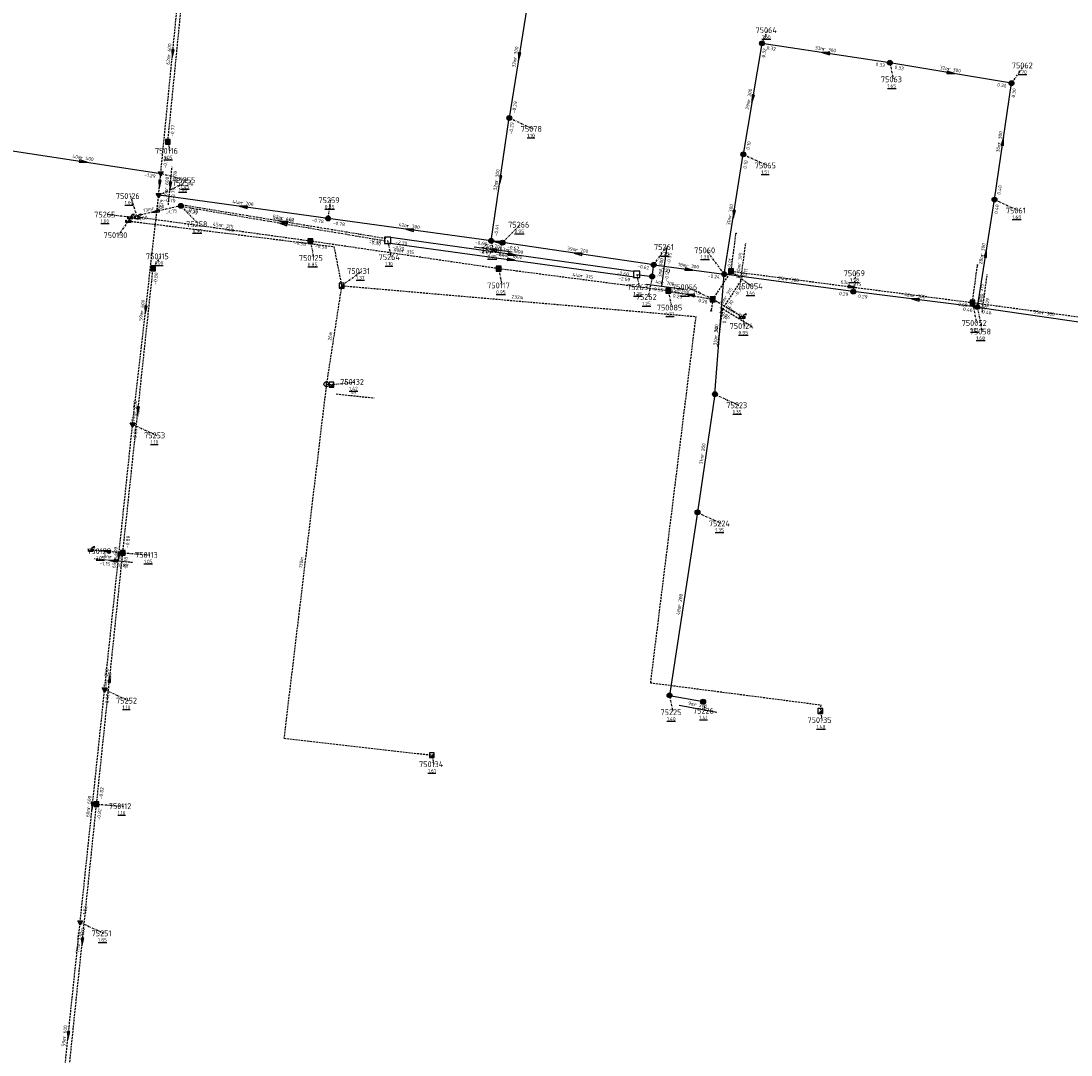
# Model space of a CAD drawing. Extents: x 188323 to 208361, y 565368 to 574910.
# Tile 231 of 256: x 199749 to 200019, y 571757 to 572023. Entities that reach past the tile are written whole.
import ezdxf

# ---------------------------------------------------------------- set-up
doc = ezdxf.new("R2010")
doc.units = 0
for name, pattern in [('BORDER', [1.75, 0.5, -0.25, 0.5, -0.25, 0, -0.25]), ('DASHDOT', [1, 0.5, -0.25, 0, -0.25]), ('DASHED', [0.75, 0.5, -0.25])]:
    doc.linetypes.add(name, pattern=pattern)
doc.layers.get('0').update_dxf_attribs({"linetype": 'CONTINUOUS'})
for name, color, linetype in [('RIO-AFM', 7, 'CONTINUOUS'), ('RIO-BOK', 7, 'CONTINUOUS'), ('RIO-DET', 7, 'CONTINUOUS'), ('RIO-KNP', 7, 'CONTINUOUS'), ('RIO-KNR', 7, 'CONTINUOUS'), ('RIO-LAG', 7, 'CONTINUOUS'), ('RIO-LAG_0B', 7, 'CONTINUOUS'), ('RIO-LAG_1B', 7, 'DASHED'), ('RIO-LAG_2B', 7, 'DASHED'), ('RIO-LAG_4', 7, 'BORDER'), ('RIO-LEN', 7, 'CONTINUOUS'), ('RIO-MVD', 1, 'CONTINUOUS'), ('RIO-VRB', 6, 'DASHDOT'), ('RIO-VRH', 7, 'CONTINUOUS')]:
    doc.layers.add(name, color=color, linetype=linetype)
doc.styles.add('RIO-TXT', font='isocp.shx')

# ---------------------------------------------------------------- blocks, each defined once
blk = doc.blocks.new('L_VHR')
blk.add_lwpolyline([(-0.5, 0), (0.5, 0), (-0.5, 0.15), (-0.5, -0.15), (0.5, 0)])
blk = doc.blocks.new('K_IPR')
blk.add_lwpolyline([(-0.5, -0.5), (0.5, -0.5), (0.5, 0.5), (-0.5, 0.5)], close=True)
blk.add_solid([(-0.5, 0.5), (0.5, 0.5), (-0.5, -0.5), (0.5, -0.5)])
at = {"style": 'RIO-TXT', "flags": 1}
blk.add_attdef('KNOOPNAAM', (2, 2), '', height=1, dxfattribs=at)
blk = doc.blocks.new('K_FIC')
blk.add_circle((0, 0), 0.0625)
at = {"style": 'RIO-TXT', "flags": 1}
blk.add_attdef('KNOOPNAAM', (2, 2), '', height=1, dxfattribs=at)
blk = doc.blocks.new('K_UTB')
blk.add_lwpolyline([(0.5, 0.15), (0.5, -0.3), (-0.5, -0.3), (-0.5, 0.15), (-0.45, 0.15), (-0.45, -0.25), (0, -0.25), (0.45, -0.25), (0.45, 0.15)], close=True)
blk.add_lwpolyline([(0.85, 0.6), (0.55, 0.65), (0.614828, 0.459583), (0.850842, 0.598937)])
blk.add_arc((0.85, -0.25), 0.85, 90, 180)
at = {"style": 'RIO-TXT', "flags": 1}
blk.add_attdef('KNOOPNAAM', (2, 2), '', height=1, dxfattribs=at)
blk = doc.blocks.new('K_PUN')
blk.add_lwpolyline([(0.5, 0.5), (-0.5, 0.5), (-0.5, -0.5), (0.5, -0.5)], close=True)
blk.add_solid([(-0.5, -0.5), (0.5, 0.5), (0.5, -0.5)])
at = {"style": 'RIO-TXT', "flags": 1}
blk.add_attdef('KNOOPNAAM', (2, 2), '', height=1, dxfattribs=at)
blk = doc.blocks.new('K_TEE')
for p, q in [((-0.15, 0.25), (0.15, 0.25)), ((0, -0.25), (0, 0.25))]:
    blk.add_line(p, q)
blk.add_circle((0, 0), 0.5)
at = {"style": 'RIO-TXT', "flags": 1}
blk.add_attdef('KNOOPNAAM', (2, 2), '', height=1, dxfattribs=at)
blk = doc.blocks.new('K_IPG')
blk.add_circle((0, 0), 0.5)
for points in [[(0, 0), (-0.5, 0), (-0.433013, 0.25)], [(0, 0), (-0.433013, -0.25), (-0.5, 0)], [(0, 0), (-0.433013, 0.25), (-0.25, 0.433013)], [(0, 0), (-0.25, -0.433013), (-0.433013, -0.25)], [(0, 0), (-0.25, 0.433013), (0, 0.5)], [(0, 0), (0, -0.5), (-0.25, -0.433013)], [(0, 0), (0, 0.5), (0.25, 0.433013)], [(0, 0), (0.25, 0.433013), (0.433013, 0.25)], [(0, 0), (0.433013, 0.25), (0.5, 0)], [(0, 0), (0.5, 0), (0.433013, -0.25)], [(0, 0), (0.433013, -0.25), (0.25, -0.433013)], [(0, 0), (0.25, -0.433013), (0, -0.5)]]:
    blk.add_solid(points)
at = {"style": 'RIO-TXT', "flags": 1}
blk.add_attdef('KNOOPNAAM', (2, 2), '', height=1, dxfattribs=at)
blk = doc.blocks.new('K_IPD')
blk.add_lwpolyline([(-0.496027, 0.307994), (0.503973, 0.307994), (0.003973, -0.558031)], close=True)
blk.add_solid([(-0.496027, 0.307994), (0.503973, 0.307994), (0.003973, -0.558031)])
at = {"style": 'RIO-TXT', "flags": 1}
blk.add_attdef('KNOOPNAAM', (2, 2), '', height=1, dxfattribs=at)
blk = doc.blocks.new('K_DIV')
for p, q in [((-0.65, 0.65), (-0.65, -0.65)), ((0.65, 0.65), (-0.65, 0.65)), ((0.65, -0.65), (0.65, 0.65)), ((-0.65, -0.65), (0.65, -0.65))]:
    blk.add_line(p, q)
blk = doc.blocks.new('1088_06______750052____750053_')
at = {"layer": 'RIO-LAG_1B'}
blk.add_line((0, 0), (1.305, 9.733), dxfattribs=at)
at = {"layer": 'RIO-AFM', "style": 'RIO-TXT'}
blk.add_text('r 315', height=0.9, rotation=82.3541, dxfattribs=at).set_placement((0.0494, 4.1302))
at = {"layer": 'RIO-BOK', "style": 'RIO-TXT'}
blk.add_text('0.09', height=0.9, rotation=82.3541, dxfattribs=at).set_placement((1.5736, 1.2013))
at = {"layer": 'RIO-LEN', "style": 'RIO-TXT'}
blk.add_text('10m', height=0.9, rotation=82.3541, dxfattribs=at).set_placement((-0.2377, 1.9893))
blk = doc.blocks.new('1089_06______750054____750055_')
at = {"layer": 'RIO-LAG_1B'}
blk.add_line((0, 0), (1.301, 9.734), dxfattribs=at)
at = {"layer": 'RIO-AFM', "style": 'RIO-TXT'}
blk.add_text('r 315', height=0.9, rotation=82.3739, dxfattribs=at).set_placement((0.0479, 4.1302))
at = {"layer": 'RIO-BOK', "style": 'RIO-TXT'}
blk.add_text('0.11', height=0.9, rotation=82.3739, dxfattribs=at).set_placement((1.5732, 1.2018))
at = {"layer": 'RIO-LEN', "style": 'RIO-TXT'}
blk.add_text('10m', height=0.9, rotation=82.3739, dxfattribs=at).set_placement((-0.2384, 1.9892))
blk = doc.blocks.new('1090_06______750054____750056_')
at = {"layer": 'RIO-LAG_1B'}
blk.add_line((0, 0), (-5.377, -8.219), dxfattribs=at)
at = {"layer": 'RIO-AFM', "style": 'RIO-TXT'}
blk.add_text('r 315', height=0.9, rotation=416.7857, dxfattribs=at).set_placement((-3.6996, -4.7391))
at = {"layer": 'RIO-BOK', "style": 'RIO-TXT'}
for p in [(-1.075, -4.1966), (-3.4393, -7.8134)]:
    blk.add_text('-0.30', height=0.9, rotation=416.7857, dxfattribs=at).set_placement(p)
at = {"layer": 'RIO-LEN', "style": 'RIO-TXT'}
blk.add_text('9m', height=0.9, rotation=416.7857, dxfattribs=at).set_placement((-4.586, -6.0951))
blk = doc.blocks.new('1091_06______750056____750057_')
at = {"layer": 'RIO-LAG_1B'}
blk.add_line((0, 0), (-1.308, -9.734), dxfattribs=at)
at = {"layer": 'RIO-BOK', "style": 'RIO-TXT'}
blk.add_text('0.26', height=0.9, rotation=442.3212, dxfattribs=at).set_placement((0.9113, -3.7147))
at = {"layer": 'RIO-LEN', "style": 'RIO-TXT'}
blk.add_text('3m', height=0.9, rotation=442.3212, dxfattribs=at).set_placement((-1.3306, -6.1386))
blk = doc.blocks.new('1092_06______750124____750056_')
at = {"layer": 'RIO-LAG_1B'}
blk.add_line((0, 0), (-8.432, 5.035), dxfattribs=at)
at = {"layer": 'RIO-AFM', "style": 'RIO-TXT'}
blk.add_text('r 315', height=0.9, rotation=329.1389, dxfattribs=at).set_placement((-4.8868, 3.5016))
at = {"layer": 'RIO-BOK', "style": 'RIO-TXT'}
blk.add_text('0.26', height=0.9, rotation=329.1389, dxfattribs=at).set_placement((-7.9474, 3.1155))
at = {"layer": 'RIO-LEN', "style": 'RIO-TXT'}
blk.add_text('9m', height=0.9, rotation=329.1389, dxfattribs=at).set_placement((-6.278, 4.3318))
blk = doc.blocks.new('1106_06______750113____750128_')
at = {"layer": 'RIO-LAG_1B'}
blk.add_line((0, 0), (-9.777, 0.933), dxfattribs=at)
at = {"layer": 'RIO-VRH', "xscale": 2, "yscale": 2, "zscale": 2, "rotation": 174.5307}
blk.add_blockref('L_VHR', (-4.8885, 0.4665), dxfattribs=at)
at = {"layer": 'RIO-AFM', "style": 'RIO-TXT'}
blk.add_text('r 250', height=0.9, rotation=354.5307, dxfattribs=at).set_placement((-5.9163, 1.068))
at = {"layer": 'RIO-BOK', "style": 'RIO-TXT'}
for s, p in [('-1.15', (-8.5161, -0.5933)), ('-0.88', (-4.2145, -1.0024))]:
    blk.add_text(s, height=0.9, rotation=354.5307, dxfattribs=at).set_placement(p)
at = {"layer": 'RIO-LEN', "style": 'RIO-TXT'}
blk.add_text('8m', height=0.9, rotation=354.5307, dxfattribs=at).set_placement((-7.529, 1.2214))
blk = doc.blocks.new('1109_06______750133____750132_')
at = {"layer": 'RIO-LAG_1B'}
blk.add_line((0, 0), (9.764, -1.054), dxfattribs=at)
at = {"layer": 'RIO-LEN', "style": 'RIO-TXT'}
blk.add_text('1m', height=0.9, rotation=353.8067, dxfattribs=at).set_placement((3.5932, 0.1152))
blk = doc.blocks.new('1129_06______75225_____75226_')
at = {"layer": 'RIO-LAG_0B'}
blk.add_line((0, 0), (9.66, -1.771), dxfattribs=at)
at = {"layer": 'RIO-AFM', "style": 'RIO-TXT'}
blk.add_text('r 200', height=0.9, rotation=349.5804, dxfattribs=at).set_placement((3.858, -0.1987))
at = {"layer": 'RIO-LEN', "style": 'RIO-TXT'}
blk.add_text('9m', height=0.9, rotation=349.5804, dxfattribs=at).set_placement((2.2645, 0.0934))
blk = doc.blocks.new('1131_06______75254_____75255_')
at = {"layer": 'RIO-LAG_2B'}
blk.add_line((0, 0), (0.926, 9.777), dxfattribs=at)
at = {"layer": 'RIO-VRH', "xscale": 2, "yscale": 2, "zscale": 2, "rotation": 264.5753}
blk.add_blockref('L_VHR', (0.463, 4.8885), dxfattribs=at)
at = {"layer": 'RIO-AFM', "style": 'RIO-TXT'}
blk.add_text('r 600', height=0.9, rotation=84.5753, dxfattribs=at).set_placement((-0.1363, 3.8602))
at = {"layer": 'RIO-BOK', "style": 'RIO-TXT'}
for s, p in [('-0.78', (1.9336, 5.5621)), ('-0.79', (1.5259, 1.2614))]:
    blk.add_text(s, height=0.9, rotation=84.5753, dxfattribs=at).set_placement(p)
at = {"layer": 'RIO-LEN', "style": 'RIO-TXT'}
blk.add_text('6m', height=0.9, rotation=84.5753, dxfattribs=at).set_placement((-0.2892, 2.2474))
blk = doc.blocks.new('1132_06______75266_____75260_')
at = {"layer": 'RIO-LAG_0B'}
blk.add_line((0, 0), (-9.728, 1.352), dxfattribs=at)
at = {"layer": 'RIO-VRH', "xscale": 2, "yscale": 2, "zscale": 2, "rotation": 172.0664}
blk.add_blockref('L_VHR', (-4.864, 0.676), dxfattribs=at)
at = {"layer": 'RIO-AFM', "style": 'RIO-TXT'}
blk.add_text('r 700', height=0.9, rotation=352.0664, dxfattribs=at).set_placement((-5.8651, 1.3209))
at = {"layer": 'RIO-BOK', "style": 'RIO-TXT'}
for s, p in [('-0.69', (-8.5339, -0.2271)), ('-0.67', (-4.2539, -0.8208))]:
    blk.add_text(s, height=0.9, rotation=352.0664, dxfattribs=at).set_placement(p)
at = {"layer": 'RIO-LEN', "style": 'RIO-TXT'}
blk.add_text('3m', height=0.9, rotation=352.0664, dxfattribs=at).set_placement((-7.4697, 1.5435))
blk = doc.blocks.new('1133_06______75262_____75261_')
at = {"layer": 'RIO-LAG_0B'}
blk.add_line((0, 0), (1.246, 9.741), dxfattribs=at)
at = {"layer": 'RIO-AFM', "style": 'RIO-TXT'}
blk.add_text('r 700', height=0.9, rotation=82.7005, dxfattribs=at).set_placement((-0.0099, 3.8626))
at = {"layer": 'RIO-BOK', "style": 'RIO-TXT'}
for p in [(2.1146, 5.4959), (1.5663, 1.2108)]:
    blk.add_text('-0.55', height=0.9, rotation=82.7005, dxfattribs=at).set_placement(p)
at = {"layer": 'RIO-LEN', "style": 'RIO-TXT'}
blk.add_text('3m', height=0.9, rotation=82.7005, dxfattribs=at).set_placement((-0.2155, 2.2557))
blk = doc.blocks.new('1134_06______75263___c175262_')
at = {"layer": 'RIO-LAG_0B'}
blk.add_line((0, 0), (9.736, -1.284), dxfattribs=at)
at = {"layer": 'RIO-AFM', "style": 'RIO-TXT'}
blk.add_text('r 700', height=0.9, rotation=352.453, dxfattribs=at).set_placement((3.8626, -0.005))
at = {"layer": 'RIO-BOK', "style": 'RIO-TXT'}
for p in [(1.2048, -1.571), (5.4877, -2.1357)]:
    blk.add_text('-0.55', height=0.9, rotation=352.453, dxfattribs=at).set_placement(p)
at = {"layer": 'RIO-LEN', "style": 'RIO-TXT'}
blk.add_text('4m', height=0.9, rotation=352.453, dxfattribs=at).set_placement((2.2565, 0.2068))

msp = doc.modelspace()

# ---------------------------------------------------------------- linework, layer by layer
at = {"layer": 'RIO-LAG'}
for p, q in [((199843.008, 571965.44), (199906.544, 571956.736)), ((199906.208, 571958.08), (199843.776, 571966.848))]:
    msp.add_line(p, q, dxfattribs=at)
at = {"layer": 'RIO-LAG_0B'}
for p, q in [((199879.296, 572029.12), (199874.304, 571997.568)), ((199939.296, 572016.768), (199934.496, 571988.224)), ((199972.192, 572011.776), (199939.296, 572016.768)), ((200003.504, 572006.528), (199972.192, 572011.776)), ((199999.104, 571976.576), (200003.504, 572006.528)), ((199869.664, 571965.952), (199874.304, 571997.568)), ((199744.8, 571989.376), (199784.656, 571983.296)), ((199929.6, 571957.376), (199934.496, 571988.224)), ((199827.696, 571971.712), (199784.128, 571977.728)), ((199994.704, 571948.928), (199999.104, 571976.576)), ((199869.664, 571965.952), (199827.696, 571971.712)), ((199872.544, 571965.504), (199869.664, 571965.952)), ((199911.456, 571959.808), (199872.544, 571965.504)), ((199911.072, 571956.8), (199911.456, 571959.808)), ((199911.456, 571959.808), (199929.6, 571957.376)), ((199907.072, 571957.312), (199911.072, 571956.8)), ((199927.2, 571926.528), (199929.6, 571957.376)), ((199962.8, 571952.896), (199929.6, 571957.376)), ((199994.704, 571948.928), (199962.8, 571952.896)), ((199994.704, 571948.928), (200029.296, 571943.872)), ((199927.2, 571926.528), (199922.704, 571896.128)), ((199922.704, 571896.128), (199915.504, 571849.024)), ((199915.504, 571849.024), (199924.192, 571847.424))]:
    msp.add_line(p, q, dxfattribs=at)
at = {"layer": 'RIO-LAG_1B'}
for p, q in [((199786.48, 571991.424), (199793.664, 572063.68)), ((199823.136, 571965.888), (199778.656, 571972.032)), ((199931.344, 571958.144), (199932.64, 571967.872)), ((199871.552, 571958.784), (199823.136, 571965.888)), ((199993.44, 571950.08), (199994.736, 571959.744)), ((199774.896, 571885.696), (199782.688, 571958.912)), ((199915.2, 571953.088), (199871.552, 571958.784)), ((199931.344, 571958.144), (199926.64, 571950.912)), ((199931.344, 571958.144), (199993.44, 571950.08)), ((199831.168, 571954.432), (199827.264, 571929.088)), ((199915.2, 571953.088), (199926.64, 571950.912)), ((199926.64, 571950.912), (199926.24, 571947.968)), ((199934.272, 571946.368), (199926.64, 571950.912)), ((199993.44, 571950.08), (200059.696, 571941.184)), ((199827.264, 571929.088), (199828.56, 571928.96)), ((199774.896, 571885.696), (199766.656, 571886.464)), ((199768.144, 571821.056), (199774.896, 571885.696)), ((199760.8, 571750.208), (199768.144, 571821.056))]:
    msp.add_line(p, q, dxfattribs=at)
for points in [[(199776.304, 571971.072), (199829.2, 571964.48), (199831.168, 571954.432)], [(199831.168, 571954.432), (199922.256, 571946.496), (199910.592, 571852.288), (199954.432, 571846.592), (199954.304, 571844.992)], [(199827.264, 571929.088), (199816.336, 571838.016), (199854.384, 571833.664)]]:
    msp.add_lwpolyline(points, dxfattribs=at)
at = {"layer": 'RIO-LAG_2B'}
for p, q in [((199784.656, 571983.296), (199790.736, 572044.992)), ((199784.128, 571977.728), (199784.656, 571983.296)), ((199777.424, 571918.784), (199784.128, 571977.728)), ((199770.224, 571850.56), (199777.424, 571918.784)), ((199763.92, 571790.656), (199770.224, 571850.56)), ((199757.792, 571732.48), (199763.92, 571790.656))]:
    msp.add_line(p, q, dxfattribs=at)
at = {"layer": 'RIO-LAG_4'}
for p, q in [((199789.824, 571974.976), (199776.816, 571972.032)), ((199842.432, 571965.888), (199789.856, 571974.784)), ((199842.528, 571966.528), (199790.064, 571975.168))]:
    msp.add_line(p, q, dxfattribs=at)
at = {"layer": 'RIO-VRB'}
for p, q in [((199939.3, 572016.8), (199940.8372, 572020.1632)), ((199972.2, 572011.8), (199973.0806, 572007.502)), ((200003.5, 572006.5), (200006.7618, 572011.088)), ((199874.3, 571997.6), (199880.4269, 571994.7622)), ((199786.48, 571991.44), (199787.0135, 571989.1116)), ((199934.5, 571988.2), (199940.6269, 571985.3622)), ((199784.65, 571983.3), (199791.2982, 571981.58)), ((199784.12, 571977.71), (199790.7682, 571980.83)), ((199778.66, 571972.02), (199776.9233, 571977.4886)), ((199827.69, 571971.7), (199828.3971, 571976.4132)), ((199999.1, 571976.6), (200005.2269, 571973.7622)), ((199789.83, 571974.96), (199794.3772, 571970.2398)), ((199776.81, 571972.03), (199770.735, 571972.7281)), ((199776.3, 571971.1), (199773.7644, 571967.4038)), ((199872.54, 571965.52), (199877.1934, 571970.1253)), ((199823.13, 571965.87), (199824.0106, 571961.572)), ((199843, 571966.07), (199843.8806, 571961.772)), ((199869.67, 571965.92), (199870.2035, 571963.5916)), ((199911.46, 571959.78), (199914.7218, 571964.368)), ((199929.6, 571957.4), (199925.051, 571963.5187)), ((199782.69, 571958.92), (199784.6664, 571961.9758)), ((199831.16, 571954.46), (199836.4209, 571958.1978)), ((199871.56, 571958.79), (199872.4406, 571954.492)), ((199907.08, 571957.34), (199907.7871, 571954.0268)), ((199931.34, 571958.12), (199936.7594, 571954.2719)), ((199962.8, 571952.9), (199963.5071, 571957.6132)), ((199911.08, 571956.81), (199910.0278, 571951.5268)), ((199915.2, 571953.1), (199916.0806, 571948.802)), ((199926.64, 571950.94), (199919.991, 571954.0579)), ((199993.44, 571950.11), (199994.4941, 571944.8271)), ((199994.7, 571948.9), (199995.9276, 571942.6323)), ((199934.27, 571946.38), (199934.8035, 571944.0516)), ((199828.56, 571928.96), (199834.635, 571929.66)), ((199927.2, 571926.5), (199933.3269, 571923.6622)), ((199777.43, 571918.76), (199783.5569, 571915.9222)), ((199922.7, 571896.1), (199928.8269, 571893.2622)), ((199766.65, 571886.49), (199769.5395, 571886.1382)), ((199774.9, 571885.7), (199781.8675, 571885.1713)), ((199770.22, 571850.53), (199776.3469, 571847.6922)), ((199915.5, 571849), (199916.3806, 571844.702)), ((199924.2, 571847.4), (199924.7335, 571845.0716)), ((199954.3, 571845), (199954.8335, 571842.6716)), ((199854.38, 571833.65), (199854.9135, 571831.3216)), ((199768.14, 571821.05), (199775.1075, 571820.5213)), ((199763.92, 571790.66), (199770.0469, 571787.8222))]:
    msp.add_line(p, q, dxfattribs=at)

# ---------------------------------------------------------------- block references
at = {"layer": 'RIO-DET'}
for name, p in [('1131_06______75254_____75255_', (199786.624, 571975.232)), ('1132_06______75266_____75260_', (199875.04, 571963.008)), ('1089_06______750054____750055_', (199933.84, 571955.648)), ('1133_06______75262_____75261_', (199913.584, 571954.304)), ('1088_06______750052____750053_', (199995.936, 571947.584)), ('1134_06______75263___c175262_', (199909.584, 571954.816)), ('1090_06______750054____750056_', (199933.84, 571955.648)), ('1092_06______750124____750056_', (199936.768, 571943.872)), ('1091_06______750056____750057_', (199929.136, 571948.416)), ('1109_06______750133____750132_', (199829.776, 571926.592)), ('1106_06______750113____750128_', (199777.408, 571883.2)), ('1129_06______75225_____75226_', (199918, 571846.528))]:
    msp.add_blockref(name, p, dxfattribs=at)
at = {"layer": 'RIO-KNP', "xscale": 1.25, "yscale": 1.25, "zscale": 1.25}
for name, p in [('K_IPG', (199939.296, 572016.768)), ('K_IPG', (199972.192, 572011.776)), ('K_IPG', (200003.504, 572006.528)), ('K_IPG', (199874.304, 571997.568)), ('K_IPR', (199786.48, 571991.424)), ('K_IPG', (199934.496, 571988.224)), ('K_IPD', (199784.656, 571983.296)), ('K_IPD', (199784.128, 571977.728)), ('K_IPG', (199999.104, 571976.576)), ('K_IPG', (199789.824, 571974.976)), ('K_UTB', (199776.304, 571971.072)), ('K_UTB', (199776.816, 571972.032)), ('K_UTB', (199778.656, 571972.032)), ('K_IPG', (199827.696, 571971.712)), ('K_FIC', (199932.64, 571967.872)), ('K_IPR', (199823.136, 571965.888)), ('K_DIV', (199843.008, 571966.08)), ('K_IPG', (199869.664, 571965.952)), ('K_IPG', (199872.544, 571965.504)), ('K_IPG', (199911.456, 571959.808)), ('K_FIC', (199994.736, 571959.744)), ('K_IPR', (199782.688, 571958.912)), ('K_IPR', (199871.552, 571958.784)), ('K_DIV', (199907.072, 571957.312)), ('K_IPG', (199911.072, 571956.8)), ('K_IPG', (199929.6, 571957.376)), ('K_IPR', (199931.344, 571958.144)), ('K_PUN', (199831.168, 571954.432)), ('K_IPR', (199915.2, 571953.088)), ('K_IPG', (199962.8, 571952.896)), ('K_IPR', (199926.64, 571950.912)), ('K_IPR', (199993.44, 571950.08)), ('K_IPG', (199994.704, 571948.928)), ('K_FIC', (199926.24, 571947.968)), ('K_UTB', (199934.272, 571946.368)), ('K_TEE', (199827.264, 571929.088)), ('K_PUN', (199828.56, 571928.96)), ('K_IPG', (199927.2, 571926.528)), ('K_IPD', (199777.424, 571918.784)), ('K_IPG', (199922.704, 571896.128)), ('K_UTB', (199766.656, 571886.464)), ('K_IPR', (199774.896, 571885.696)), ('K_IPD', (199770.224, 571850.56)), ('K_IPG', (199915.504, 571849.024)), ('K_IPG', (199924.192, 571847.424)), ('K_PUN', (199954.304, 571844.992)), ('K_PUN', (199854.384, 571833.664)), ('K_IPR', (199768.144, 571821.056)), ('K_IPD', (199763.92, 571790.656))]:
    msp.add_blockref(name, p, dxfattribs=at)
at = {"layer": 'RIO-VRH'}
for p, xscale, yscale, zscale, rotation in [((199787.695, 572014.145), 2, 2, 2, 264.3535), ((199876.8, 572013.35), 2, 2, 2, 260.9725), ((199955.75, 572014.3), 2, 2, 2, 171.3594), ((199987.85, 572009.15), 2, 2, 2, 350.3903), ((199936.9, 572002.5), 2, 2, 2, 260.4646), ((200001.3, 571991.55), 2, 2, 2, 81.6204), ((199764.725, 571986.35), 2, 2, 2, 351.2979), ((199784.385, 571980.505), 2, 2, 2, 264.5753), ((199871.985, 571981.76), 2, 2, 2, 261.6769), ((199783.32, 571973.495), 2, 2, 2, 192.6812), ((199805.905, 571974.705), 2, 2, 2, 172.147), ((199932.05, 571972.8), 2, 2, 2, 260.9524), ((199816.15, 571970.325), 2, 2, 2, 170.3832), ((199816.295, 571970.835), 2, 2, 2, 170.6396), ((199848.68, 571968.81), 2, 2, 2, 172.1613), ((199871.105, 571965.72), 1.646, 1.646, 1.646, 172.0664), ((199874.99, 571962.45), 2, 2, 2, 351.9941), ((199892, 571962.65), 2, 2, 2, 171.6112), ((199996.9, 571962.75), 2, 2, 2, 80.9661), ((199874.775, 571961.095), 2, 2, 2, 352.1588), ((199920.53, 571958.59), 2, 2, 2, 352.5262), ((199962.39, 571954.115), 2, 2, 2, 352.651), ((199920.92, 571952.02), 2, 2, 2, 529.3088), ((199780.775, 571948.235), 2, 2, 2, 263.517), ((199978.75, 571950.9), 2, 2, 2, 172.8536), ((199778.795, 571922.31), 2, 2, 2, 263.9186), ((199770.775, 571886.095), 2, 2, 2, 174.5307), ((199773.825, 571884.645), 2, 2, 2, 263.9594), ((199771.52, 571853.375), 2, 2, 2, 84.0222), ((199767.07, 571820.595), 2, 2, 2, 263.9845), ((199764.47, 571785.635), 2, 2, 2, 264.0752), ((199760.86, 571761.565), 2, 2, 2, 263.9876)]:
    msp.add_blockref('L_VHR', p, dxfattribs=dict(at, xscale=xscale, yscale=yscale, zscale=zscale, rotation=rotation))

# ---------------------------------------------------------------- texts
at = {"layer": 'RIO-AFM', "style": 'RIO-TXT'}
for s, rotation, p in [('r 600', 84.3536, (199787.1178, 572013.3877)), ('r 300', 440.9725, (199876.1697, 572012.6295)), ('r 300', 351.3594, (199955.0252, 572014.926)), ('r 300', 350.3903, (199987.1359, 572009.7877)), ('r 300', 440.4646, (199936.2642, 572001.7851)), ('r 300', 81.6204, (200000.6874, 571990.8215)), ('r 400', 351.2979, (199764.0015, 571986.979)), ('r 300', 81.6769, (199871.3731, 571981.0306)), ('r 700', 352.147, (199805.1722, 571975.3244)), ('r 700', 372.6812, (199782.4186, 571973.8085)), ('r 300', 80.9524, (199931.4289, 571972.0785)), ('r 400', 350.3832, (199815.4371, 571970.9696)), ('r 400', 350.6396, (199815.5794, 571971.4763)), ('r 315', 352.127, (199800.1626, 571969.5649)), ('r 700', 352.1613, (199847.9473, 571969.4286)), ('r 315', 351.6837, (199846.6174, 571962.9568)), ('r 1800', 352.1588, (199873.7754, 571961.7572)), ('r 1800', 351.9941, (199873.9924, 571963.1147)), ('r 700', 351.6112, (199891.2726, 571963.2748)), ('r 300', 80.9661, (199996.2791, 571962.0284)), ('r 300', 352.5262, (199919.7921, 571959.1964)), ('r 315', 352.5721, (199892.6428, 571956.5589)), ('r 300', 352.2818, (199945.4653, 571955.7643)), ('r 315', 352.651, (199961.6526, 571954.7337)), ('r 315', 349.3089, (199920.2171, 571952.6648)), ('r 300', 352.8536, (199978.0091, 571951.5066)), ('r 600', 83.517, (199780.1868, 571947.4864)), ('r 300', 351.778, (200011.2709, 571947.0212)), ('r 200', 85.5501, (199927.8388, 571941.1812)), ('r 250', 83.9186, (199778.2121, 571921.5574)), ('r 200', 441.5716, (199924.3276, 571910.5729)), ('r 600', 83.9594, (199773.2426, 571883.8917)), ('r 200', 441.3005, (199918.4689, 571871.8268)), ('r 250', 84.0222, (199770.9385, 571852.6212)), ('r 600', 83.9845, (199766.488, 571819.8416)), ('r 250', 84.0752, (199763.8892, 571784.8808)), ('r 600', 83.9876, (199760.278, 571760.8114))]:
    msp.add_text(s, height=0.9, rotation=rotation, dxfattribs=at).set_placement(p)
at = {"layer": 'RIO-BOK', "style": 'RIO-TXT'}
for s, rotation, p in [('0.32', 440.4646, (199940.0757, 572013.0607)), ('0.32', 351.3594, (199940.4745, 572015.2063)), ('0.33', 351.3594, (199968.4728, 572010.9694)), ('0.33', 350.3903, (199973.3474, 572010.1867)), ('0.30', 350.3903, (199999.7593, 572005.7316)), ('0.30', 81.6204, (200004.3668, 572002.7739)), ('-0.29', 440.9725, (199875.9014, 571998.764)), ('-0.77', 84.3076, (199788.0118, 571992.6942)), ('-0.29', 81.6769, (199875.0923, 571993.3399)), ('0.10', 440.4646, (199936.1116, 571989.3498)), ('-0.78', 84.3536, (199786.1807, 571984.5555)), ('0.10', 80.9524, (199935.3232, 571984.4637)), ('-1.29', 351.2979, (199780.3893, 571982.5591)), ('0.40', 81.6204, (200000.6889, 571977.781)), ('-0.79', 83.517, (199785.0487, 571973.4777)), ('-0.79', 352.147, (199785.3163, 571976.1326)), ('-1.75', 372.6812, (199786.1362, 571972.6997)), ('-0.39', 350.3832, (199791.0072, 571973.1665)), ('-0.39', 350.6396, (199791.2144, 571973.5517)), ('0.40', 80.9661, (199999.9241, 571972.864)), ('-1.80', 372.6812, (199778.4837, 571970.9725)), ('-0.78', 352.147, (199823.4407, 571970.8984)), ('-0.78', 352.1613, (199828.8867, 571970.1229)), ('-0.41', 81.6769, (199871.2577, 571967.1026)), ('-0.58', 352.127, (199818.8808, 571965.0704)), ('-0.58', 351.6837, (199824.3135, 571964.283)), ('-0.30', 350.3832, (199838.169, 571965.2055)), ('-0.30', 350.6396, (199838.2624, 571965.8262)), ('-2.30', 351.9941, (199844.9721, 571965.2594)), ('-0.69', 352.1613, (199865.4213, 571965.1163)), ('-2.30', 352.1588, (199844.2067, 571963.8929)), ('-0.67', 351.6112, (199873.7215, 571963.9315)), ('-0.62', 351.6112, (199907.2025, 571959.0153)), ('-0.01', 80.9524, (199931.2025, 571958.5624)), ('-0.80', 83.9186, (199783.6483, 571954.6944)), ('-2.60', 351.9941, (199901.9503, 571957.2817)), ('-0.23', 352.5262, (199912.6668, 571958.2106)), ('-0.24', 352.5262, (199925.3541, 571956.5542)), ('0.11', 352.651, (199932.5502, 571956.5532)), ('-2.60', 352.1588, (199902.2924, 571955.9302)), ('0.25', 349.3089, (199916.3168, 571951.4653)), ('0.29', 352.2818, (199959.0868, 571952.0096)), ('0.29', 352.8536, (199964.0157, 571951.3375)), ('0.46', 80.9661, (199996.3023, 571950.0628)), ('0.26', 349.3089, (199922.8835, 571950.2297)), ('0.09', 352.651, (199989.7351, 571949.214)), ('0.09', 352.3495, (199994.6419, 571948.5369)), ('0.46', 352.8536, (199990.9956, 571947.9718)), ('0.46', 351.778, (199995.8862, 571947.3149)), ('-0.89', 83.517, (199778.9789, 571919.993)), ('-0.89', 83.9594, (199778.3913, 571914.5345)), ('-0.88', 83.9186, (199776.4402, 571886.9438)), ('-0.88', 84.0222, (199775.866, 571881.476)), ('-0.97', 83.9594, (199771.7593, 571851.7749)), ('-0.97', 83.9845, (199771.1832, 571846.3052)), ('-0.82', 84.0222, (199769.678, 571822.2966)), ('-0.82', 84.0752, (199769.1099, 571816.827)), ('-1.02', 83.9845, (199765.4588, 571791.9056)), ('-1.02', 83.9876, (199764.8834, 571786.4349))]:
    msp.add_text(s, height=0.9, rotation=rotation, dxfattribs=at).set_placement(p)
at = {"layer": 'RIO-KNR', "style": 'RIO-TXT'}
for s, p in [('75064', (199937.6497, 572019.4132)), ('75062', (200003.5743, 572010.338)), ('75063', (199969.8931, 572006.752)), ('75078', (199877.2394, 571994.0122)), ('750116', (199783.1885, 571988.3616)), ('75065', (199937.4394, 571984.6122)), ('75254', (199787.5807, 571980.08)), ('75255', (199788.1107, 571980.83)), ('750126', (199773.0983, 571976.7386)), ('75259', (199825.2096, 571975.6632)), ('75265', (199767.5475, 571971.9781)), ('75061', (200002.0394, 571973.0122)), ('75258', (199791.1897, 571969.4898)), ('75266', (199874.0059, 571969.3753)), ('750130', (199769.9394, 571966.6538)), ('75261', (199911.5343, 571963.618)), ('750115', (199780.8414, 571961.2258)), ('75264', (199840.6931, 571961.022)), ('75260', (199867.016, 571962.8416)), ('75060', (199921.8635, 571962.7687)), ('750125', (199820.1856, 571960.822)), ('750131', (199832.5959, 571957.4478)), ('75059', (199960.3196, 571956.8632)), ('750117', (199868.6156, 571953.742)), ('75263', (199904.5996, 571953.2768)), ('750056', (199916.166, 571953.3079)), ('750054', (199932.9344, 571953.5219)), ('75262', (199906.8403, 571950.7768)), ('750085', (199912.2556, 571948.052)), ('750124', (199930.9785, 571943.3016)), ('750052', (199990.6691, 571944.0771)), ('75058', (199992.7401, 571941.8823)), ('750132', (199830.81, 571928.91)), ('75223', (199930.1394, 571922.9122)), ('75253', (199780.3694, 571915.1722)), ('75224', (199925.6394, 571892.5122)), ('750128', (199765.7145, 571885.3882)), ('750113', (199778.0425, 571884.4213)), ('75252', (199773.1594, 571846.9422)), ('75225', (199913.1931, 571843.952)), ('75226', (199921.546, 571844.3216)), ('750135', (199951.0085, 571841.9216)), ('750134', (199851.0885, 571830.5716)), ('750112', (199771.2825, 571819.7713)), ('75251', (199766.8594, 571787.0722))]:
    msp.add_text(s, height=1.5, dxfattribs=at).set_placement(p)
at = {"layer": 'RIO-LEN', "style": 'RIO-TXT'}
for s, rotation, p in [('33m', 351.3594, (199952.8895, 572015.2492)), ('62m', 84.3536, (199786.9056, 572011.2381)), ('32m', 440.9725, (199875.8324, 572010.496)), ('32m', 350.3903, (199985.006, 572010.147)), ('29m', 440.4646, (199935.9081, 571999.6547)), ('30m', 81.6204, (200000.3729, 571988.6845)), ('40m', 351.2979, (199761.8662, 571987.3045)), ('32m', 81.6769, (199871.0607, 571978.8933)), ('44m', 352.147, (199803.0323, 571975.6182)), ('13m', 372.6812, (199780.3116, 571973.3329)), ('45m', 352.127, (199798.0228, 571969.8594)), ('53m', 350.3832, (199813.3073, 571971.3291)), ('53m', 350.6396, (199813.448, 571971.8263)), ('42m', 352.1613, (199845.8073, 571969.7219)), ('31m', 80.9524, (199931.0896, 571969.9454)), ('64m', 352.889, (199801.206, 571968.5125)), ('49m', 351.6837, (199844.4799, 571963.2679)), ('64m', 352.1588, (199871.6354, 571962.0506)), ('63m', 351.9941, (199871.8532, 571963.4142)), ('39m', 351.6112, (199889.1355, 571963.5886)), ('18m', 352.5262, (199917.6503, 571959.4761)), ('28m', 80.9661, (199995.9403, 571959.8952)), ('44m', 352.5721, (199890.5007, 571956.8368)), ('34m', 352.2818, (199943.3247, 571956.0531)), ('63m', 352.651, (199959.5102, 571955.0087)), ('232m', 355.0063, (199874.8678, 571951.1703)), ('12m', 349.3089, (199918.0944, 571953.0642)), ('32m', 352.8536, (199975.8657, 571951.774)), ('59m', 83.517, (199779.9433, 571945.3402)), ('35m', 351.778, (200009.1329, 571947.3288)), ('26m', 441.2711, (199828.4681, 571940.2551)), ('31m', 85.5501, (199927.6715, 571939.0277)), ('74m', 83.9186, (199777.9836, 571919.4095)), ('31m', 441.5716, (199924.0127, 571908.436)), ('69m', 83.9594, (199773.0156, 571881.7436)), ('130m', 443.1501, (199821.0557, 571881.7359)), ('48m', 441.3005, (199918.1438, 571869.6913)), ('65m', 84.0222, (199770.7138, 571850.473)), ('60m', 83.9845, (199766.2619, 571817.6934)), ('71m', 84.0752, (199763.6665, 571782.7323)), ('59m', 83.9876, (199760.0521, 571758.6632))]:
    msp.add_text(s, height=0.9, rotation=rotation, dxfattribs=at).set_placement(p)
at = {"layer": 'RIO-MVD', "style": 'RIO-TXT'}
for s, p in [('%%U1.66', (199939.3072, 572018.0132)), ('%%U1.70', (200005.2318, 572008.938)), ('%%U1.65', (199971.5506, 572005.352)), ('%%U1.10', (199878.8969, 571992.6122)), ('%%U1.05', (199785.4835, 571986.9616)), ('%%U1.51', (199939.0969, 571983.2122)), ('%%U1.00', (199789.2382, 571978.68)), ('%%U1.05', (199789.7682, 571979.43)), ('%%U1.00', (199775.3933, 571975.3386)), ('%%U0.85', (199826.8671, 571974.2632)), ('%%U1.00', (199769.205, 571970.5781)), ('%%U1.68', (200003.6969, 571971.6122)), ('%%U0.90', (199792.8472, 571968.0898)), ('%%U0.95', (199875.6634, 571967.9753)), ('%%U1.25', (199913.1918, 571962.218)), ('%%U1.00', (199783.1364, 571959.8258)), ('%%U0.85', (199822.4806, 571959.422)), ('%%U1.10', (199842.3506, 571959.622)), ('%%U0.95', (199868.6735, 571961.4416)), ('%%U1.38', (199923.521, 571961.3687)), ('%%U1.37', (199834.8909, 571956.0478)), ('%%U1.58', (199961.9771, 571955.4632)), ('%%U0.95', (199870.9106, 571952.342)), ('%%U1.25', (199906.2571, 571951.8768)), ('%%U1.36', (199918.461, 571951.9079)), ('%%U1.46', (199935.2294, 571952.1219)), ('%%U1.25', (199908.4978, 571949.3768)), ('%%U1.27', (199914.5506, 571946.652)), ('%%U1.71', (199992.9641, 571942.6771)), ('%%U0.95', (199933.2735, 571941.9016)), ('%%U1.68', (199994.3976, 571940.4823)), ('%%U1.42', (199833.105, 571927.51)), ('%%U1.35', (199931.7969, 571921.5122)), ('%%U1.10', (199782.0269, 571913.7722)), ('%%U1.35', (199927.2969, 571891.1122)), ('%%U1.05', (199768.0095, 571883.9882)), ('%%U1.05', (199780.3375, 571883.0213)), ('%%U1.10', (199774.8169, 571845.5422)), ('%%U1.41', (199923.2035, 571842.9216)), ('%%U1.40', (199914.8506, 571842.552)), ('%%U1.48', (199953.3035, 571840.5216)), ('%%U1.61', (199853.3835, 571829.1716)), ('%%U1.10', (199773.5775, 571818.3713)), ('%%U1.85', (199768.5169, 571785.6722))]:
    msp.add_text(s, height=0.9, dxfattribs=at).set_placement(p)

doc.saveas('drawing.dxf')
